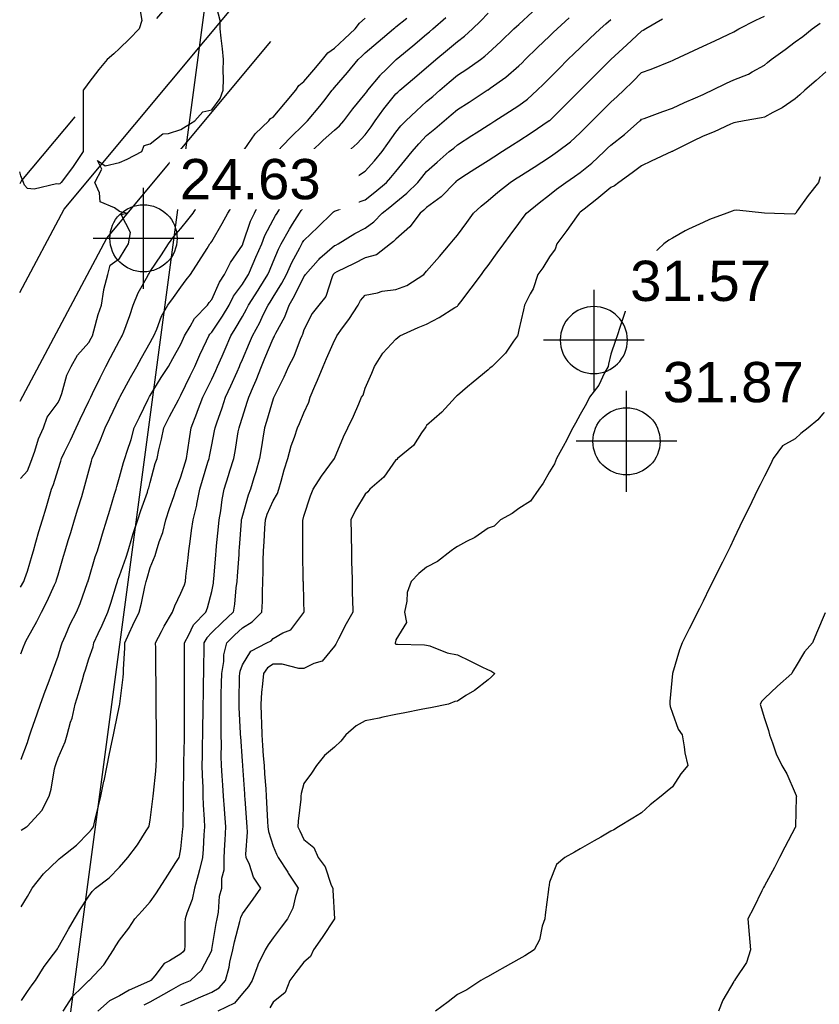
# Model space of a CAD drawing. Header units: feet. Extents: x 3864848 to 3865083, y 295718 to 295949.
# Tile 2 of 7: x 3864848 to 3864926, y 295803 to 295899. Entities that reach past the tile are written whole.
import ezdxf

# ---------------------------------------------------------------- set-up
doc = ezdxf.new("R2010")
doc.units = ezdxf.units.FT
doc.header["$LTSCALE"] = 100
doc.header["$MEASUREMENT"] = 0
doc.linetypes.add('HIDDEN', pattern=[0.375, 0.25, -0.125])
for name, color, linetype in [('C-TOPO-Primaire', 3, 'CONTINUOUS'), ('C-TOPO-Secondaire', 42, 'CONTINUOUS'), ('CL', 4, 'CONTINUOUS'), ('DASH', 3, 'HIDDEN'), ('RPROP', 1, 'CONTINUOUS')]:
    doc.layers.add(name, color=color, linetype=linetype)
doc.layers.add('G-ANNO-DIMS', color=1, linetype='CONTINUOUS', lineweight=30)
doc.styles.add('Arial', font='arial.ttf', dxfattribs={"height": 1200})

# ---------------------------------------------------------------- blocks, each defined once
blk = doc.blocks.new('Cotes d_élévation - Cote d_élévation - Cible remplie-175860-Plan Masse')
at = {"layer": 'G-ANNO-DIMS'}
for p, q in [((0, -3), (0, 3)), ((3, 0), (-3, 0))]:
    blk.add_line(p, q, dxfattribs=at)
blk.add_circle((0, 0), 2, dxfattribs=at)

msp = doc.modelspace()

# ---------------------------------------------------------------- linework, layer by layer
at = {"layer": 'C-TOPO-Primaire', "linetype": 'Continuous'}
for points, elevation in [([(3864859.867, 295900.035), (3864860.063, 295898.887), (3864859.8, 295898.059), (3864858.868, 295897.083), (3864857.891, 295896.15), (3864857.32, 295895.631), (3864856.691, 295895.059), (3864855.864, 295894.087), (3864854.891, 295892.809), (3864854.575, 295892.375), (3864854.346, 295892.059), (3864854.346, 295891.514), (3864854.346, 295889.605), (3864854.346, 295889.059), (3864854.346, 295888.514), (3864854.346, 295886.605), (3864854.346, 295886.059), (3864853.351, 295884.6), (3864853.091, 295884.26), (3864852.191, 295883.059), (3864852.045, 295882.906), (3864851.891, 295882.883), (3864851.741, 295882.909), (3864849.547, 295882.403), (3864848.891, 295882.459), (3864848.617, 295882.785), (3864848.516, 295883.059), (3864848.245, 295883.706), (3864848.14, 295884.074)], 80), ([(3864848.205, 295854.115), (3864848.891, 295854.867), (3864849.24, 295855.71), (3864849.36, 295856.059), (3864849.63, 295856.798), (3864849.966, 295857.984), (3864850.474, 295859.059), (3864850.834, 295860.117), (3864851.891, 295861.543), (3864852.051, 295861.899), (3864852.127, 295862.059), (3864852.263, 295862.432), (3864852.739, 295864.212), (3864853.159, 295865.059), (3864853.774, 295866.176), (3864854.891, 295867.405), (3864855.119, 295867.832), (3864855.239, 295868.059), (3864855.391, 295868.559), (3864855.806, 295870.145), (3864856.121, 295871.059), (3864856.371, 295872.54), (3864856.372, 295872.578), (3864856.734, 295874.059), (3864856.984, 295874.967), (3864857.891, 295875.607), (3864858.435, 295876.515), (3864858.77, 295877.059), (3864858.978, 295878.146), (3864858.045, 295879.906), (3864858.558, 295880.059), (3864858, 295880.169), (3864857.891, 295880.209), (3864857.391, 295880.559), (3864855.991, 295881.159), (3864855.929, 295882.021), (3864855.465, 295883.059), (3864856.177, 295884.345), (3864855.748, 295885.202), (3864856.491, 295884.66), (3864857.891, 295884.992), (3864858.641, 295885.309), (3864860.063, 295886.059), (3864860.298, 295886.652), (3864860.891, 295886.834), (3864862.134, 295887.816), (3864862.668, 295887.836), (3864863.891, 295888.231), (3864864.403, 295888.547), (3864865.231, 295889.059), (3864866.015, 295889.936), (3864866.891, 295890.158), (3864867.707, 295891.244), (3864868.016, 295892.059), (3864868.045, 295893.213), (3864868.005, 295893.945), (3864868.038, 295895.059), (3864867.95, 295896.118), (3864867.814, 295897.136), (3864867.73, 295898.059), (3864867.721, 295898.889), (3864867.224, 295900.726)], 80), ([(3864848.297, 295812.259), (3864848.891, 295813.246), (3864849.187, 295813.763), (3864849.357, 295814.059), (3864850.473, 295815.478), (3864851.891, 295816.836), (3864852.007, 295816.944), (3864852.157, 295817.059), (3864853.674, 295818.276), (3864854.891, 295819.514), (3864855.14, 295819.81), (3864855.335, 295820.059), (3864855.473, 295820.641), (3864855.844, 295822.106), (3864856.059, 295823.059), (3864856.366, 295824.534), (3864856.375, 295824.576), (3864856.681, 295826.059), (3864856.887, 295827.063), (3864857.154, 295828.322), (3864857.307, 295829.059), (3864857.406, 295829.545), (3864857.891, 295831.929), (3864857.908, 295832.042), (3864857.91, 295832.059), (3864857.911, 295832.079), (3864858.256, 295834.695), (3864858.276, 295835.059), (3864858.284, 295835.453), (3864858.393, 295837.557), (3864858.404, 295838.059), (3864858.84, 295839.008), (3864859.182, 295839.768), (3864859.797, 295841.059), (3864860.032, 295841.918), (3864860.356, 295843.524), (3864860.486, 295844.059), (3864860.587, 295844.364), (3864860.891, 295845.398), (3864861.371, 295846.579), (3864861.491, 295847.059), (3864861.766, 295847.934), (3864862.124, 295848.826), (3864862.423, 295850.059), (3864862.779, 295851.172), (3864863.2, 295852.368), (3864863.432, 295853.059), (3864863.541, 295853.41), (3864863.891, 295854.288), (3864864.307, 295855.644), (3864864.431, 295856.059), (3864864.536, 295856.704), (3864864.745, 295858.205), (3864864.891, 295859.059), (3864865.45, 295860.501), (3864865.515, 295860.683), (3864866.024, 295862.059), (3864866.307, 295862.644), (3864866.891, 295863.832), (3864867.289, 295864.662), (3864867.468, 295865.059), (3864867.9, 295866.069), (3864868.197, 295866.753), (3864868.748, 295868.059), (3864869.199, 295868.752), (3864869.891, 295869.961), (3864870.294, 295870.657), (3864870.493, 295871.059), (3864871.422, 295872.529), (3864871.522, 295872.69), (3864872.374, 295874.059), (3864872.53, 295874.421), (3864872.891, 295875.3), (3864873.413, 295876.538), (3864873.679, 295877.059), (3864874.481, 295878.469), (3864874.795, 295878.963), (3864875.473, 295880.059), (3864875.636, 295880.315), (3864875.891, 295880.578), (3864877.282, 295881.668), (3864878.175, 295882.344), (3864878.891, 295882.888), (3864879.016, 295882.934), (3864879.379, 295883.059), (3864881.217, 295883.734), (3864881.891, 295884.164), (3864882.793, 295885.158), (3864883.542, 295886.059), (3864884.108, 295886.843), (3864884.891, 295887.978), (3864885.371, 295888.579), (3864885.843, 295889.059), (3864886.887, 295890.064), (3864887.891, 295890.959), (3864888.486, 295891.465), (3864889.177, 295892.059), (3864890.101, 295892.85), (3864890.891, 295893.526), (3864891.814, 295894.136), (3864893.135, 295895.059), (3864893.571, 295895.38), (3864893.891, 295895.675), (3864895.124, 295896.827), (3864896.409, 295898.059), (3864896.661, 295898.289), (3864896.891, 295898.496), (3864898.239, 295899.712)], 90), ([(3864863.891, 295802.596), (3864864.836, 295803.005), (3864865.609, 295803.341), (3864866.891, 295803.892), (3864867.618, 295804.333), (3864868.254, 295805.059), (3864868.597, 295806.354), (3864868.678, 295806.846), (3864868.952, 295808.059), (3864869.111, 295808.839), (3864869.653, 295810.822), (3864869.708, 295811.059), (3864869.739, 295811.211), (3864869.891, 295811.56), (3864870.958, 295812.993), (3864871.696, 295814.059), (3864870.984, 295815.153), (3864870.576, 295816.375), (3864870.274, 295817.059), (3864870.224, 295817.392), (3864870.392, 295819.559), (3864870.342, 295820.059), (3864870.315, 295820.484), (3864870.148, 295822.803), (3864870.131, 295823.059), (3864870.115, 295823.284), (3864869.925, 295826.026), (3864869.922, 295826.059), (3864869.92, 295826.089), (3864869.891, 295826.488), (3864869.724, 295828.892), (3864869.72, 295829.059), (3864869.717, 295829.234), (3864869.572, 295831.741), (3864869.566, 295832.059), (3864869.573, 295832.378), (3864869.622, 295834.791), (3864869.628, 295835.059), (3864869.665, 295835.285), (3864869.891, 295835.909), (3864870.71, 295837.241), (3864872.266, 295838.059), (3864872.688, 295838.262), (3864872.891, 295838.47), (3864873.851, 295839.019), (3864874.621, 295839.329), (3864875.891, 295841.012), (3864875.907, 295841.044), (3864875.915, 295841.059), (3864875.914, 295841.083), (3864875.891, 295842.06), (3864875.845, 295844.013), (3864875.844, 295844.059), (3864875.843, 295844.107), (3864875.798, 295846.967), (3864875.797, 295847.059), (3864875.801, 295847.149), (3864875.78, 295849.949), (3864875.785, 295850.059), (3864875.82, 295850.13), (3864875.891, 295850.444), (3864876.533, 295852.418), (3864876.802, 295853.059), (3864877.605, 295854.345), (3864878.891, 295856.059), (3864879.756, 295858.195), (3864880.206, 295859.059), (3864880.736, 295860.214), (3864881.256, 295861.424), (3864881.536, 295862.059), (3864881.678, 295862.273), (3864881.891, 295862.93), (3864882.529, 295864.422), (3864882.808, 295865.059), (3864883.598, 295866.353), (3864884.891, 295867.738), (3864885.062, 295867.888), (3864885.258, 295868.059), (3864887.064, 295868.886), (3864887.891, 295869.211), (3864889.112, 295869.838), (3864890.651, 295870.82), (3864890.891, 295870.965), (3864890.942, 295871.008), (3864890.97, 295871.059), (3864891.224, 295871.393), (3864892.236, 295872.715), (3864893.244, 295874.059), (3864893.518, 295874.433), (3864893.891, 295874.942), (3864894.782, 295876.168), (3864895.43, 295877.059), (3864896.047, 295877.904), (3864896.891, 295879.048), (3864897.321, 295879.63), (3864897.635, 295880.059), (3864898.878, 295881.073), (3864899.891, 295881.855), (3864900.571, 295882.38), (3864901.486, 295883.059), (3864902.332, 295883.619), (3864902.891, 295884.011), (3864904.022, 295884.928), (3864905.241, 295886.059), (3864905.567, 295886.384), (3864905.891, 295886.705), (3864907.21, 295887.74), (3864908.716, 295889.059), (3864908.809, 295889.141), (3864908.891, 295889.221), (3864909.141, 295889.309), (3864910.968, 295889.983), (3864911.891, 295890.295), (3864913.079, 295890.871), (3864914.159, 295891.328), (3864914.891, 295891.654), (3864915.171, 295891.779), (3864915.773, 295892.059), (3864917.185, 295892.765), (3864917.891, 295893.066), (3864919.323, 295893.627), (3864919.678, 295893.847), (3864920.891, 295894.506), (3864921.189, 295894.762), (3864921.531, 295895.059), (3864922.907, 295896.043), (3864923.891, 295896.781), (3864924.622, 295897.329), (3864925.551, 295898.059), (3864926.329, 295898.622)], 100)]:
    msp.add_lwpolyline(points, dxfattribs=dict(at, elevation=elevation))
at = {"layer": 'C-TOPO-Secondaire', "linetype": 'Continuous'}
for points, elevation in [([(3864848.228, 295843.502), (3864848.535, 295844.059), (3864848.628, 295844.323), (3864848.891, 295845.06), (3864849.346, 295846.604), (3864849.479, 295847.059), (3864849.72, 295847.889), (3864850.018, 295848.932), (3864850.352, 295850.059), (3864850.708, 295851.243), (3864850.985, 295852.154), (3864851.259, 295853.059), (3864851.434, 295853.517), (3864851.891, 295854.995), (3864852.147, 295855.804), (3864852.219, 295856.059), (3864852.52, 295856.688), (3864853.093, 295857.858), (3864853.64, 295859.059), (3864854.034, 295859.917), (3864854.891, 295861.673), (3864855.016, 295861.934), (3864855.076, 295862.059), (3864855.256, 295862.424), (3864855.998, 295863.953), (3864856.559, 295865.059), (3864857.022, 295865.929), (3864857.891, 295867.587), (3864858.06, 295867.891), (3864858.154, 295868.059), (3864858.296, 295868.464), (3864858.891, 295870.059), (3864859.218, 295871.059), (3864859.695, 295872.255), (3864860.54, 295873.709), (3864860.722, 295874.059), (3864860.786, 295874.165), (3864860.891, 295874.335), (3864861.974, 295875.976), (3864862.659, 295877.059), (3864863.189, 295877.761), (3864863.891, 295878.559), (3864864.566, 295879.384), (3864865.076, 295880.059), (3864865.782, 295881.168), (3864866.891, 295882.252), (3864867.21, 295882.741), (3864867.413, 295883.059), (3864868.126, 295884.295), (3864868.284, 295884.666), (3864869.462, 295885.631), (3864869.891, 295886.006), (3864869.914, 295886.037), (3864869.941, 295886.059), (3864870.077, 295886.245), (3864871.139, 295887.812), (3864872.473, 295889.059), (3864872.638, 295889.313), (3864872.891, 295889.426), (3864874.101, 295890.85), (3864875.123, 295892.059), (3864875.411, 295892.539), (3864875.891, 295892.911), (3864876.885, 295894.066), (3864877.729, 295895.059), (3864878.244, 295895.707), (3864878.891, 295896.17), (3864879.863, 295897.088), (3864880.915, 295898.059), (3864881.316, 295898.634), (3864881.891, 295899.117)], 82), ([(3864848.243, 295836.968), (3864848.497, 295837.665), (3864848.658, 295838.059), (3864848.739, 295838.211), (3864848.891, 295838.492), (3864849.824, 295840.127), (3864850.282, 295841.059), (3864850.824, 295842.126), (3864851.538, 295843.707), (3864851.705, 295844.059), (3864851.747, 295844.204), (3864851.891, 295844.702), (3864852.423, 295846.527), (3864852.582, 295847.059), (3864852.884, 295848.052), (3864853.12, 295848.831), (3864853.493, 295850.059), (3864853.819, 295851.132), (3864854.192, 295852.36), (3864854.404, 295853.059), (3864854.516, 295853.434), (3864854.891, 295854.848), (3864855.152, 295855.799), (3864855.224, 295856.059), (3864855.469, 295856.637), (3864856.046, 295857.905), (3864856.483, 295859.059), (3864856.939, 295860.011), (3864857.891, 295862), (3864857.91, 295862.04), (3864857.92, 295862.059), (3864857.955, 295862.123), (3864858.951, 295864), (3864859.577, 295865.059), (3864860.047, 295865.904), (3864860.891, 295867.421), (3864861.12, 295867.831), (3864861.249, 295868.059), (3864861.527, 295868.695), (3864861.984, 295869.966), (3864862.617, 295871.059), (3864863.156, 295871.795), (3864863.891, 295872.798), (3864864.41, 295873.54), (3864864.816, 295874.059), (3864865.623, 295875.327), (3864866.438, 295876.607), (3864866.727, 295877.059), (3864866.8, 295877.15), (3864866.891, 295877.272), (3864867.924, 295879.027), (3864868.482, 295880.059), (3864869.037, 295880.914), (3864869.891, 295882.256), (3864870.147, 295882.804), (3864870.266, 295883.059), (3864871.426, 295884.524), (3864872.891, 295885.785), (3864873.054, 295885.896), (3864873.293, 295886.059), (3864874.547, 295887.403), (3864875.891, 295888.717), (3864876.065, 295888.886), (3864876.259, 295889.059), (3864877.447, 295890.504), (3864877.837, 295891.005), (3864878.663, 295892.059), (3864878.768, 295892.182), (3864878.891, 295892.327), (3864880.148, 295893.803), (3864881.197, 295895.059), (3864881.554, 295895.397), (3864881.891, 295895.708), (3864883.159, 295896.791), (3864884.662, 295898.059), (3864884.782, 295898.168), (3864884.891, 295898.246), (3864885.95, 295899.118)], 84), ([(3864848.265, 295826.648), (3864848.278, 295826.673), (3864848.891, 295828.296), (3864849.077, 295828.874), (3864849.141, 295829.059), (3864849.275, 295829.443), (3864849.839, 295831.111), (3864850.179, 295832.059), (3864850.629, 295833.322), (3864850.921, 295834.09), (3864851.28, 295835.059), (3864851.447, 295835.504), (3864851.891, 295836.744), (3864852.189, 295837.762), (3864852.28, 295838.059), (3864852.605, 295838.774), (3864853.077, 295839.873), (3864853.674, 295841.059), (3864854.039, 295841.911), (3864854.764, 295843.932), (3864854.813, 295844.059), (3864854.831, 295844.12), (3864854.891, 295844.318), (3864855.509, 295846.442), (3864855.728, 295847.059), (3864856.096, 295848.264), (3864856.234, 295848.717), (3864856.644, 295850.059), (3864856.935, 295851.015), (3864857.414, 295852.582), (3864857.559, 295853.059), (3864857.631, 295853.319), (3864857.891, 295854.248), (3864858.286, 295855.664), (3864858.399, 295856.059), (3864858.624, 295856.792), (3864859.017, 295857.933), (3864859.327, 295859.059), (3864859.837, 295860.114), (3864860.695, 295861.863), (3864860.791, 295862.059), (3864860.826, 295862.124), (3864860.891, 295862.232), (3864861.971, 295863.98), (3864862.669, 295865.059), (3864863.108, 295865.843), (3864863.891, 295867.234), (3864864.135, 295867.816), (3864864.247, 295868.059), (3864864.805, 295868.973), (3864865.207, 295869.743), (3864866.479, 295871.059), (3864866.65, 295871.3), (3864866.891, 295871.605), (3864867.641, 295873.309), (3864868.155, 295874.059), (3864868.734, 295875.217), (3864869.891, 295876.933), (3864869.93, 295877.021), (3864869.946, 295877.059), (3864869.981, 295877.15), (3864870.692, 295879.259), (3864871.071, 295880.059), (3864871.65, 295881.3), (3864872.105, 295882.273), (3864872.472, 295883.059), (3864872.657, 295883.293), (3864872.891, 295883.495), (3864874.273, 295884.441), (3864874.413, 295884.537), (3864875.891, 295885.546), (3864876.2, 295885.75), (3864876.649, 295886.059), (3864877.784, 295887.166), (3864878.891, 295888.159), (3864879.367, 295888.584), (3864879.805, 295889.059), (3864880.693, 295890.258), (3864881.891, 295891.713), (3864882.035, 295891.915), (3864882.15, 295892.059), (3864883.348, 295893.517), (3864883.386, 295893.564), (3864883.891, 295894.059), (3864884.891, 295895.043), (3864884.9, 295895.051), (3864884.91, 295895.059), (3864886.536, 295896.414), (3864887.891, 295897.557), (3864888.165, 295897.786), (3864888.491, 295898.059), (3864889.777, 295899.173)], 86), ([(3864848.28, 295819.739), (3864848.8, 295820.059), (3864848.857, 295820.094), (3864848.891, 295820.117), (3864850.302, 295821.649), (3864851.007, 295823.059), (3864851.205, 295823.746), (3864851.55, 295825.719), (3864851.632, 295826.059), (3864851.697, 295826.253), (3864851.891, 295826.797), (3864852.592, 295828.359), (3864852.781, 295829.059), (3864853.112, 295830.281), (3864853.257, 295830.694), (3864853.554, 295832.059), (3864853.867, 295833.083), (3864854.261, 295834.429), (3864854.449, 295835.059), (3864854.551, 295835.399), (3864854.891, 295836.486), (3864855.302, 295837.648), (3864855.376, 295838.059), (3864855.801, 295838.969), (3864856.183, 295839.767), (3864856.761, 295841.059), (3864857.031, 295841.92), (3864857.599, 295843.768), (3864857.69, 295844.059), (3864857.739, 295844.211), (3864857.891, 295844.605), (3864858.525, 295846.425), (3864858.724, 295847.059), (3864859.099, 295848.267), (3864859.223, 295848.727), (3864859.688, 295850.059), (3864859.976, 295850.975), (3864860.609, 295852.777), (3864860.703, 295853.059), (3864860.744, 295853.206), (3864860.891, 295853.714), (3864861.382, 295855.569), (3864861.556, 295856.059), (3864861.74, 295856.908), (3864861.989, 295857.962), (3864862.215, 295859.059), (3864862.782, 295860.168), (3864863.642, 295861.811), (3864863.772, 295862.059), (3864863.818, 295862.133), (3864863.891, 295862.246), (3864864.804, 295864.146), (3864865.251, 295865.059), (3864865.747, 295866.203), (3864866.387, 295867.556), (3864866.618, 295868.059), (3864866.722, 295868.229), (3864866.891, 295868.403), (3864867.956, 295869.995), (3864868.586, 295871.059), (3864869.028, 295871.923), (3864869.891, 295873.104), (3864870.262, 295873.688), (3864870.493, 295874.059), (3864870.949, 295875.117), (3864871.219, 295875.732), (3864871.775, 295877.059), (3864872.09, 295877.86), (3864872.891, 295879.391), (3864873.129, 295879.822), (3864873.276, 295880.059), (3864873.946, 295881.115), (3864874.266, 295881.685), (3864875.591, 295883.059), (3864875.769, 295883.182), (3864875.891, 295883.265), (3864876.494, 295883.663), (3864877.579, 295884.372), (3864878.891, 295885.268), (3864879.434, 295885.516), (3864880.213, 295886.059), (3864881.105, 295886.845), (3864881.891, 295887.705), (3864882.462, 295888.489), (3864882.859, 295889.059), (3864883.712, 295890.239), (3864884.891, 295891.7), (3864885.074, 295891.876), (3864885.281, 295892.059), (3864886.689, 295893.261), (3864887.891, 295894.293), (3864888.304, 295894.646), (3864888.787, 295895.059), (3864889.934, 295896.017), (3864890.891, 295896.82), (3864891.596, 295897.355), (3864892.353, 295898.059), (3864893.139, 295898.812), (3864893.891, 295899.588)], 88), ([(3864848.317, 295803.076), (3864848.891, 295803.975), (3864849.343, 295804.607), (3864849.674, 295805.059), (3864850.545, 295806.405), (3864851.455, 295807.623), (3864851.773, 295808.059), (3864851.816, 295808.134), (3864851.891, 295808.266), (3864852.9, 295810.05), (3864853.479, 295811.059), (3864854.013, 295811.938), (3864854.891, 295813.275), (3864855.22, 295813.73), (3864855.553, 295814.059), (3864856.868, 295815.082), (3864857.891, 295816.128), (3864858.323, 295816.628), (3864858.701, 295817.059), (3864859.636, 295818.315), (3864860.501, 295819.67), (3864860.758, 295820.059), (3864860.781, 295820.17), (3864860.891, 295820.712), (3864861.153, 295822.798), (3864861.172, 295823.059), (3864861.196, 295823.365), (3864861.443, 295825.508), (3864861.482, 295826.059), (3864861.494, 295826.662), (3864861.503, 295828.448), (3864861.515, 295829.059), (3864861.51, 295829.679), (3864861.483, 295831.467), (3864861.479, 295832.059), (3864861.473, 295832.642), (3864861.454, 295834.496), (3864861.449, 295835.059), (3864861.442, 295835.61), (3864861.423, 295837.528), (3864861.416, 295838.059), (3864862.002, 295839.171), (3864862.262, 295839.689), (3864863.07, 295841.059), (3864863.277, 295841.673), (3864863.891, 295842.897), (3864864.223, 295843.727), (3864864.326, 295844.059), (3864864.381, 295844.549), (3864864.591, 295846.359), (3864864.669, 295847.059), (3864864.787, 295847.955), (3864864.933, 295849.017), (3864865.069, 295850.059), (3864865.435, 295851.516), (3864865.447, 295851.616), (3864865.742, 295853.059), (3864866.009, 295853.941), (3864866.529, 295855.697), (3864866.637, 295856.059), (3864866.673, 295856.278), (3864866.891, 295857.412), (3864867.17, 295858.78), (3864867.219, 295859.059), (3864867.388, 295859.557), (3864867.916, 295861.034), (3864868.247, 295862.059), (3864868.771, 295863.179), (3864869.367, 295864.535), (3864869.603, 295865.059), (3864869.689, 295865.261), (3864869.891, 295865.746), (3864870.576, 295867.374), (3864870.863, 295868.059), (3864871.585, 295869.365), (3864871.926, 295870.094), (3864872.404, 295871.059), (3864872.593, 295871.358), (3864872.891, 295871.84), (3864873.752, 295873.199), (3864874.193, 295874.059), (3864874.723, 295875.227), (3864875.499, 295876.668), (3864875.699, 295877.059), (3864875.769, 295877.182), (3864875.891, 295877.374), (3864877.27, 295878.681), (3864878.652, 295880.059), (3864878.786, 295880.165), (3864878.891, 295880.245), (3864879.185, 295880.353), (3864880.932, 295881.019), (3864881.891, 295881.362), (3864882.842, 295882.108), (3864883.969, 295883.059), (3864884.407, 295883.544), (3864884.891, 295884.132), (3864885.762, 295885.188), (3864886.473, 295886.059), (3864887.11, 295886.84), (3864887.891, 295887.634), (3864888.676, 295888.274), (3864889.588, 295889.059), (3864890.293, 295889.658), (3864890.891, 295890.172), (3864892.048, 295890.903), (3864893.813, 295892.059), (3864893.86, 295892.09), (3864893.891, 295892.112), (3864894.083, 295892.251), (3864895.62, 295893.331), (3864896.891, 295894.434), (3864897.204, 295894.746), (3864897.516, 295895.059), (3864898.72, 295896.231), (3864899.891, 295897.355), (3864900.251, 295897.7), (3864900.625, 295898.059), (3864901.813, 295899.138)], 92), ([(3864852.391, 295802.059), (3864853.343, 295803.511), (3864853.378, 295803.572), (3864854.141, 295804.309), (3864854.891, 295805.04), (3864854.902, 295805.049), (3864854.929, 295805.059), (3864855.437, 295805.605), (3864856.363, 295806.587), (3864857.317, 295808.059), (3864857.524, 295808.426), (3864857.891, 295808.989), (3864858.796, 295810.155), (3864859.376, 295811.059), (3864860.097, 295811.853), (3864860.891, 295812.745), (3864861.431, 295813.519), (3864861.791, 295814.059), (3864862.624, 295815.326), (3864863.406, 295816.575), (3864863.713, 295817.059), (3864863.76, 295817.191), (3864863.891, 295817.917), (3864864.086, 295819.865), (3864864.099, 295820.059), (3864864.094, 295820.263), (3864864.145, 295822.806), (3864864.139, 295823.059), (3864864.134, 295823.302), (3864864.186, 295825.764), (3864864.181, 295826.059), (3864864.187, 295826.355), (3864864.235, 295828.716), (3864864.242, 295829.059), (3864864.246, 295829.414), (3864864.246, 295831.705), (3864864.249, 295832.059), (3864864.252, 295832.42), (3864864.238, 295834.712), (3864864.241, 295835.059), (3864864.243, 295835.411), (3864864.221, 295837.729), (3864864.223, 295838.059), (3864864.669, 295838.837), (3864865.125, 295839.825), (3864866.327, 295841.059), (3864866.474, 295841.476), (3864866.891, 295843.079), (3864867.06, 295843.891), (3864867.083, 295844.059), (3864867.099, 295844.268), (3864867.303, 295846.647), (3864867.335, 295847.059), (3864867.378, 295847.546), (3864867.56, 295849.391), (3864867.617, 295850.059), (3864867.771, 295850.939), (3864867.9, 295852.051), (3864868.104, 295853.059), (3864868.542, 295854.409), (3864868.68, 295854.849), (3864869.067, 295856.059), (3864869.196, 295856.755), (3864869.493, 295858.661), (3864869.563, 295859.059), (3864869.646, 295859.304), (3864869.891, 295860.109), (3864870.374, 295861.577), (3864870.52, 295862.059), (3864870.982, 295863.15), (3864871.239, 295863.711), (3864871.745, 295865.059), (3864872.083, 295865.867), (3864872.891, 295867.803), (3864872.984, 295867.966), (3864873.024, 295868.059), (3864873.15, 295868.318), (3864874.026, 295869.925), (3864874.459, 295871.059), (3864874.997, 295871.953), (3864875.891, 295873.835), (3864875.994, 295873.957), (3864876.041, 295874.059), (3864877.295, 295875.464), (3864877.385, 295875.566), (3864877.467, 295875.636), (3864878.891, 295876.871), (3864879.017, 295876.934), (3864879.259, 295877.059), (3864880.888, 295878.063), (3864881.891, 295878.575), (3864882.737, 295879.213), (3864883.552, 295880.059), (3864884.305, 295880.645), (3864884.891, 295881.137), (3864885.959, 295881.991), (3864887.017, 295883.059), (3864887.412, 295883.539), (3864887.891, 295884.127), (3864888.904, 295885.047), (3864890.094, 295886.059), (3864890.534, 295886.416), (3864890.891, 295886.722), (3864892.317, 295887.634), (3864892.73, 295887.898), (3864893.891, 295888.641), (3864894.146, 295888.805), (3864894.546, 295889.059), (3864895.978, 295889.973), (3864896.891, 295890.559), (3864897.748, 295891.202), (3864898.695, 295892.059), (3864899.294, 295892.656), (3864899.891, 295893.255), (3864900.792, 295894.159), (3864901.695, 295895.059), (3864902.305, 295895.645), (3864902.891, 295896.207), (3864903.838, 295897.113), (3864904.835, 295898.059), (3864905.395, 295898.555), (3864905.891, 295898.98)], 94), ([(3864910.933, 295899.017), (3864909.287, 295898.059), (3864909.049, 295897.901), (3864908.891, 295897.829), (3864907.436, 295896.514), (3864905.891, 295895.059), (3864904.386, 295893.565), (3864902.891, 295892.08), (3864902.881, 295892.07), (3864902.87, 295892.059), (3864901.383, 295890.567), (3864899.891, 295889.08), (3864899.88, 295889.07), (3864899.865, 295889.059), (3864898.089, 295887.862), (3864896.891, 295887.083), (3864896.267, 295886.684), (3864895.296, 295886.059), (3864894.441, 295885.509), (3864893.891, 295885.158), (3864892.608, 295884.342), (3864891.415, 295883.583), (3864890.891, 295883.25), (3864890.788, 295883.162), (3864890.675, 295883.059), (3864889.295, 295881.656), (3864887.891, 295880.611), (3864887.617, 295880.334), (3864887.264, 295880.059), (3864886.24, 295878.71), (3864884.891, 295877.521), (3864884.665, 295877.285), (3864884.35, 295877.059), (3864882.982, 295875.969), (3864881.891, 295875.677), (3864880.821, 295875.13), (3864879.132, 295874.301), (3864878.891, 295874.181), (3864878.826, 295874.124), (3864878.768, 295874.059), (3864878.662, 295873.831), (3864878.038, 295871.913), (3864877.368, 295871.059), (3864876.722, 295870.228), (3864875.891, 295868.629), (3864875.756, 295868.194), (3864875.691, 295868.059), (3864875.538, 295867.707), (3864874.907, 295866.044), (3864874.391, 295865.059), (3864873.938, 295864.013), (3864873.027, 295862.195), (3864872.962, 295862.059), (3864872.941, 295862.009), (3864872.891, 295861.888), (3864872.258, 295859.692), (3864872.059, 295859.059), (3864871.894, 295858.062), (3864871.749, 295857.201), (3864871.56, 295856.059), (3864871.199, 295854.751), (3864871.009, 295854.177), (3864870.672, 295853.059), (3864870.454, 295852.496), (3864869.891, 295850.507), (3864869.799, 295850.152), (3864869.783, 295850.059), (3864869.773, 295849.941), (3864869.584, 295847.366), (3864869.558, 295847.059), (3864869.53, 295846.698), (3864869.379, 295844.572), (3864869.338, 295844.059), (3864869.251, 295843.419), (3864869.118, 295841.833), (3864868.997, 295841.059), (3864867.912, 295840.039), (3864866.891, 295839.047), (3864866.402, 295838.548), (3864866.122, 295838.059), (3864866.117, 295837.286), (3864866.086, 295835.864), (3864866.081, 295835.059), (3864866.075, 295834.243), (3864866.047, 295832.904), (3864866.04, 295832.059), (3864866.031, 295831.2), (3864866.005, 295829.945), (3864865.996, 295829.059), (3864865.978, 295828.146), (3864865.954, 295826.996), (3864865.935, 295826.059), (3864865.953, 295825.121), (3864866.026, 295823.925), (3864866.043, 295823.059), (3864866.063, 295822.232), (3864866.164, 295820.787), (3864866.183, 295820.059), (3864866.13, 295819.298), (3864866.069, 295817.881), (3864866.009, 295817.059), (3864865.691, 295815.859), (3864865.577, 295815.373), (3864865.199, 295814.059), (3864864.987, 295812.964), (3864864.466, 295811.634), (3864864.31, 295811.059), (3864864.265, 295810.685), (3864864.276, 295808.445), (3864864.239, 295808.059), (3864864.107, 295807.844), (3864863.891, 295807.642), (3864862.785, 295806.953), (3864862.257, 295806.694), (3864861.344, 295805.512), (3864860.964, 295805.059), (3864860.917, 295805.033), (3864860.891, 295805.018), (3864860.811, 295804.979), (3864858.838, 295804.113), (3864857.891, 295803.559), (3864856.903, 295803.047), (3864855.768, 295802.059)], 96), ([(3864860.288, 295802.663), (3864860.891, 295802.956), (3864862.233, 295803.717), (3864862.962, 295804.131), (3864863.891, 295804.657), (3864864.172, 295804.779), (3864864.827, 295805.059), (3864865.908, 295806.042), (3864866.891, 295807.991), (3864866.908, 295808.043), (3864866.911, 295808.059), (3864866.917, 295808.085), (3864867.32, 295810.631), (3864867.418, 295811.059), (3864867.556, 295811.725), (3864867.649, 295813.301), (3864867.88, 295814.059), (3864867.897, 295815.065), (3864868.099, 295815.851), (3864868.111, 295817.059), (3864868.179, 295818.348), (3864868.196, 295818.755), (3864868.266, 295820.059), (3864868.173, 295821.341), (3864868.138, 295821.812), (3864868.047, 295823.059), (3864867.972, 295824.141), (3864867.91, 295825.041), (3864867.839, 295826.059), (3864867.816, 295826.985), (3864867.842, 295828.108), (3864867.821, 295829.059), (3864867.804, 295829.973), (3864867.829, 295831.122), (3864867.812, 295832.059), (3864867.831, 295833), (3864867.854, 295834.097), (3864867.873, 295835.059), (3864868.068, 295836.236), (3864868.083, 295836.868), (3864868.36, 295838.059), (3864869.136, 295838.814), (3864869.891, 295839.524), (3864870.856, 295840.094), (3864871.803, 295841.059), (3864871.854, 295842.097), (3864871.849, 295843.018), (3864871.895, 295844.059), (3864871.934, 295845.017), (3864871.929, 295846.097), (3864871.964, 295847.059), (3864872.021, 295847.93), (3864872.084, 295849.253), (3864872.135, 295850.059), (3864872.324, 295850.627), (3864872.891, 295851.942), (3864873.306, 295852.644), (3864873.45, 295853.059), (3864873.677, 295853.846), (3864873.988, 295854.962), (3864874.315, 295856.059), (3864874.658, 295857.293), (3864874.988, 295858.157), (3864875.284, 295859.059), (3864875.462, 295859.489), (3864875.891, 295860.538), (3864876.368, 295861.582), (3864876.516, 295862.059), (3864876.974, 295863.142), (3864877.223, 295863.728), (3864877.779, 295865.059), (3864878.123, 295865.828), (3864878.891, 295867.614), (3864879.048, 295867.902), (3864879.101, 295868.059), (3864879.668, 295868.836), (3864880.284, 295869.666), (3864881.201, 295871.059), (3864881.436, 295871.514), (3864881.891, 295872.035), (3864883.091, 295872.259), (3864883.538, 295872.412), (3864884.891, 295872.584), (3864885.961, 295872.989), (3864887.616, 295874.059), (3864887.746, 295874.204), (3864887.891, 295874.366), (3864889.142, 295875.809), (3864890.192, 295877.059), (3864890.513, 295877.437), (3864890.891, 295877.897), (3864891.81, 295879.141), (3864892.481, 295880.059), (3864893.224, 295880.726), (3864893.891, 295881.291), (3864894.851, 295882.1), (3864896.046, 295883.059), (3864896.562, 295883.389), (3864896.891, 295883.6), (3864898.391, 295884.559), (3864899.891, 295885.519), (3864900.215, 295885.735), (3864900.673, 295886.059), (3864901.931, 295887.019), (3864902.891, 295887.893), (3864903.476, 295888.474), (3864904.066, 295889.059), (3864904.978, 295889.972), (3864905.891, 295890.885), (3864906.514, 295891.436), (3864907.154, 295892.059), (3864908.04, 295892.91), (3864908.891, 295893.796), (3864909.822, 295894.129), (3864911.734, 295894.903), (3864911.891, 295894.963), (3864911.957, 295894.993), (3864912.109, 295895.059), (3864914.002, 295895.949), (3864914.891, 295896.367), (3864916.046, 295896.905), (3864917.354, 295897.523), (3864917.891, 295897.775), (3864918.068, 295897.883), (3864918.399, 295898.059), (3864920.029, 295898.921), (3864920.891, 295899.296)], 98), ([(3864926.891, 295893.854), (3864925.933, 295893.018), (3864924.835, 295892.059), (3864924.332, 295891.619), (3864923.891, 295891.236), (3864922.622, 295890.328), (3864921.705, 295889.873), (3864920.891, 295889.423), (3864920.595, 295889.356), (3864918.891, 295889.059), (3864918.055, 295888.895), (3864917.891, 295888.875), (3864917.565, 295888.733), (3864915.963, 295887.988), (3864914.891, 295887.57), (3864913.882, 295887.069), (3864911.932, 295886.101), (3864911.891, 295886.08), (3864911.876, 295886.074), (3864911.844, 295886.059), (3864909.831, 295885.119), (3864908.891, 295884.67), (3864907.971, 295883.98), (3864906.656, 295883.059), (3864906.236, 295882.715), (3864905.891, 295882.546), (3864904.526, 295881.424), (3864903.266, 295880.435), (3864902.891, 295880.138), (3864902.846, 295880.105), (3864902.788, 295880.059), (3864902.533, 295879.701), (3864901.589, 295878.362), (3864900.621, 295877.059), (3864900.431, 295876.52), (3864899.891, 295875.774), (3864899.248, 295874.702), (3864898.742, 295874.059), (3864898.289, 295872.662), (3864897.999, 295872.167), (3864897.462, 295871.059), (3864897.353, 295870.598), (3864896.891, 295868.659), (3864896.785, 295868.165), (3864896.748, 295868.059), (3864896.377, 295867.545), (3864895.58, 295866.371), (3864894.282, 295865.059), (3864894.069, 295864.881), (3864893.891, 295864.732), (3864892.436, 295863.515), (3864891.891, 295863.059), (3864890.891, 295862.223), (3864890.804, 295862.146), (3864890.704, 295862.059), (3864889.366, 295860.584), (3864887.891, 295859.304), (3864887.799, 295859.151), (3864887.758, 295859.059), (3864887.401, 295858.57), (3864886.596, 295857.354), (3864885.055, 295856.059), (3864884.974, 295855.976), (3864884.891, 295855.923), (3864883.702, 295854.248), (3864882.337, 295853.059), (3864882.145, 295852.806), (3864881.891, 295852.595), (3864880.944, 295851.007), (3864880.474, 295850.059), (3864880.501, 295848.67), (3864880.506, 295848.444), (3864880.534, 295847.059), (3864880.565, 295845.734), (3864880.574, 295845.377), (3864880.605, 295844.059), (3864880.63, 295842.799), (3864880.638, 295842.313), (3864880.663, 295841.059), (3864880.042, 295839.909), (3864879.281, 295838.45), (3864879.076, 295838.059), (3864879.021, 295837.929), (3864878.891, 295837.717), (3864877.675, 295836.275), (3864876.854, 295836.022), (3864875.891, 295835.535), (3864875.399, 295835.552), (3864873.787, 295835.956), (3864872.891, 295835.975), (3864872.342, 295835.609), (3864871.939, 295835.059), (3864871.865, 295834.034), (3864871.77, 295833.181), (3864871.695, 295832.059), (3864871.74, 295830.909), (3864871.745, 295830.205), (3864871.787, 295829.059), (3864871.862, 295828.03), (3864871.936, 295827.015), (3864872.006, 295826.059), (3864872.064, 295825.233), (3864872.171, 295823.78), (3864872.222, 295823.059), (3864872.262, 295822.43), (3864872.356, 295820.594), (3864872.389, 295820.059), (3864872.435, 295819.604), (3864872.891, 295818.175), (3864873.225, 295817.393), (3864873.38, 295817.059), (3864874.329, 295815.621), (3864874.378, 295815.547), (3864875.355, 295814.059), (3864875.074, 295813.242), (3864874.819, 295812.131), (3864874.296, 295811.059), (3864873.692, 295810.259), (3864872.891, 295809.216), (3864872.411, 295808.54), (3864872.126, 295808.059), (3864871.401, 295806.57), (3864871.394, 295806.557), (3864870.855, 295805.059), (3864870.489, 295804.461), (3864869.891, 295803.765), (3864869.121, 295802.829), (3864867.497, 295802.059)], 102), ([(3864926.337, 295883.613), (3864926.156, 295883.059), (3864925.167, 295881.784), (3864924.091, 295880.26), (3864923.948, 295880.059), (3864923.925, 295880.025), (3864923.891, 295879.981), (3864923.789, 295879.958), (3864920.891, 295880.059), (3864918.177, 295880.345), (3864917.891, 295880.296), (3864917.716, 295880.234), (3864917.199, 295880.059), (3864915.51, 295879.441), (3864914.891, 295879.15), (3864913.454, 295878.497), (3864913.141, 295878.31), (3864911.891, 295877.615), (3864911.534, 295877.417), (3864911.058, 295877.059), (3864909.96, 295875.991), (3864908.891, 295874.893), (3864908.639, 295874.312), (3864908.542, 295874.059), (3864908.355, 295873.524), (3864907.841, 295872.11), (3864907.491, 295871.059), (3864907.091, 295869.86), (3864906.791, 295868.959), (3864906.491, 295868.059), (3864906.341, 295867.61), (3864905.891, 295866.259), (3864905.66, 295865.29), (3864905.605, 295865.059), (3864905.27, 295864.439), (3864904.722, 295863.228), (3864903.798, 295862.059), (3864903.505, 295861.445), (3864902.891, 295860.364), (3864902.443, 295859.507), (3864902.177, 295859.059), (3864901.428, 295857.596), (3864901.403, 295857.547), (3864900.583, 295856.059), (3864900.391, 295855.56), (3864899.891, 295854.774), (3864899.281, 295853.67), (3864898.832, 295853.059), (3864898.049, 295851.902), (3864896.891, 295851.174), (3864896.246, 295850.704), (3864895.118, 295850.059), (3864894.491, 295849.46), (3864893.891, 295849.265), (3864892.598, 295848.353), (3864891.791, 295847.959), (3864890.891, 295847.469), (3864890.644, 295847.306), (3864890.27, 295847.059), (3864888.944, 295846.006), (3864887.891, 295845.455), (3864887.117, 295844.834), (3864886.391, 295844.059), (3864885.992, 295842.959), (3864885.96, 295842.129), (3864885.722, 295841.059), (3864885.91, 295840.041), (3864884.891, 295838.359), (3864884.843, 295838.107), (3864884.816, 295838.059), (3864884.817, 295837.985), (3864884.891, 295837.91), (3864885.045, 295837.906), (3864887.672, 295837.84), (3864887.891, 295837.835), (3864888.196, 295837.754), (3864889.898, 295837.067), (3864890.891, 295836.89), (3864892.111, 295836.28), (3864893.203, 295835.748), (3864893.891, 295835.409), (3864894.155, 295835.324), (3864894.547, 295835.059), (3864894.222, 295834.729), (3864893.891, 295834.423), (3864892.558, 295833.393), (3864891.719, 295832.887), (3864890.891, 295832.36), (3864890.638, 295832.312), (3864890.034, 295832.059), (3864888.255, 295831.696), (3864887.891, 295831.637), (3864887.36, 295831.529), (3864885.743, 295831.207), (3864884.891, 295831.031), (3864883.605, 295830.774), (3864883.248, 295830.702), (3864881.891, 295830.431), (3864881.002, 295829.948), (3864880.009, 295829.059), (3864879.514, 295828.437), (3864878.891, 295827.847), (3864877.914, 295827.036), (3864877.141, 295826.059), (3864876.646, 295825.305), (3864875.891, 295824.295), (3864875.623, 295823.328), (3864875.611, 295823.059), (3864875.604, 295822.773), (3864875.324, 295820.626), (3864875.313, 295820.059), (3864875.49, 295819.659), (3864875.891, 295818.818), (3864876.866, 295818.034), (3864877.308, 295817.059), (3864877.991, 295816.159), (3864878.579, 295814.372), (3864878.723, 295814.059), (3864878.71, 295813.878), (3864878.891, 295811.059), (3864877.691, 295809.259), (3864876.827, 295808.059), (3864876.56, 295807.391), (3864875.891, 295806.828), (3864875.122, 295805.828), (3864874.525, 295805.059), (3864874.07, 295803.881), (3864872.891, 295802.921), (3864872.584, 295802.366)], 104), ([(3864926.891, 295860.79), (3864926.095, 295859.856), (3864925.16, 295859.059), (3864924.441, 295858.509), (3864923.891, 295857.995), (3864922.654, 295857.297), (3864921.748, 295856.059), (3864921.469, 295855.481), (3864920.891, 295854.345), (3864920.457, 295853.493), (3864920.248, 295853.059), (3864919.65, 295851.818), (3864919.484, 295851.467), (3864918.78, 295850.059), (3864918.484, 295849.467), (3864917.891, 295848.213), (3864917.521, 295847.43), (3864917.335, 295847.059), (3864916.78, 295845.948), (3864916.518, 295845.433), (3864915.855, 295844.059), (3864915.534, 295843.417), (3864914.891, 295842.131), (3864914.53, 295841.421), (3864914.355, 295841.059), (3864913.82, 295839.988), (3864913.534, 295839.417), (3864912.855, 295838.059), (3864912.575, 295837.376), (3864911.891, 295835.059), (3864911.648, 295832.303), (3864911.634, 295832.059), (3864911.666, 295831.835), (3864911.891, 295831.16), (3864912.459, 295829.627), (3864912.846, 295829.059), (3864913.058, 295827.893), (3864913.118, 295827.287), (3864913.391, 295826.059), (3864912.709, 295825.241), (3864911.891, 295823.983), (3864911.391, 295823.56), (3864910.8, 295823.059), (3864909.731, 295822.22), (3864908.891, 295821.444), (3864908.034, 295820.917), (3864906.641, 295820.059), (3864906.164, 295819.787), (3864905.891, 295819.631), (3864904.891, 295819.06), (3864904.255, 295818.696), (3864902.891, 295817.917), (3864902.346, 295817.605), (3864901.391, 295817.059), (3864900.558, 295816.393), (3864899.891, 295814.66), (3864899.811, 295814.14), (3864899.8, 295814.059), (3864899.786, 295813.954), (3864899.48, 295811.47), (3864899.422, 295811.059), (3864899.177, 295810.345), (3864898.923, 295809.027), (3864898.391, 295808.059), (3864897.491, 295807.46), (3864896.891, 295807.122), (3864895.571, 295806.38), (3864894.748, 295805.917), (3864893.891, 295805.435), (3864893.638, 295805.312), (3864893.185, 295805.059), (3864891.82, 295804.131), (3864890.891, 295803.667), (3864889.982, 295802.969), (3864888.748, 295802.059)], 106), ([(3864926.801, 295840.97), (3864925.957, 295838.994), (3864925.569, 295838.059), (3864924.791, 295837.159), (3864923.891, 295835.645), (3864923.668, 295835.283), (3864923.571, 295835.059), (3864922.147, 295833.803), (3864920.891, 295832.608), (3864920.617, 295832.334), (3864920.467, 295832.059), (3864920.564, 295831.732), (3864920.891, 295830.653), (3864921.297, 295829.466), (3864921.372, 295829.059), (3864921.682, 295828.269), (3864922.029, 295827.198), (3864922.585, 295826.059), (3864923.069, 295825.237), (3864923.891, 295823.352), (3864923.971, 295823.139), (3864924.012, 295823.059), (3864923.995, 295822.956), (3864923.918, 295820.087), (3864923.915, 295820.059), (3864923.909, 295820.041), (3864923.891, 295820.001), (3864922.888, 295818.063), (3864922.36, 295817.059), (3864921.851, 295816.099), (3864920.891, 295814.29), (3864920.805, 295814.146), (3864920.767, 295814.059), (3864920.644, 295813.812), (3864919.83, 295812.121), (3864919.258, 295811.059), (3864919.391, 295809.559), (3864919.537, 295808.059), (3864919.147, 295806.804), (3864918.045, 295805.213), (3864917.958, 295805.059), (3864917.928, 295805.022), (3864917.891, 295804.959), (3864916.83, 295803.12), (3864916.391, 295802.059)], 108)]:
    msp.add_lwpolyline(points, dxfattribs=dict(at, elevation=elevation))
at = {"layer": 'CL'}
for p, q in [((3864852.474, 295880.422), (3864880.708, 295914.277)), ((3864848.165, 295872.302), (3864852.474, 295880.422))]:
    msp.add_line(p, q, dxfattribs=at)
at = {"layer": 'DASH'}
for p, q in [((3864877.527, 295918.269), (3864848.301, 295883.225)), ((3864856.647, 295877.619), (3864883.889, 295910.284)), ((3864848.301, 295883.225), (3864848.142, 295882.926)), ((3864848.189, 295861.679), (3864856.647, 295877.619))]:
    msp.add_line(p, q, dxfattribs=at)
at = {"layer": 'RPROP'}
for p in [(3864848.397, 295766.46), (3864848.397, 295766.459)]:
    msp.add_line(p, (3864866.74, 295904.081), dxfattribs=at)

# ---------------------------------------------------------------- block references
at = {"layer": 'G-ANNO-DIMS', "xscale": 1.64041994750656, "yscale": 1.64041994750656, "zscale": 1.64041994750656}
for p in [(3864860.231, 295877.586), (3864907.411, 295857.746)]:
    msp.add_blockref('Cotes d_élévation - Cote d_élévation - Cible remplie-175860-Plan Masse', p, dxfattribs=at)
at = {"layer": 'G-ANNO-DIMS', "extrusion": (0, 0, -1), "xscale": 1.64041994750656, "yscale": 1.64041994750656, "zscale": 1.64041994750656, "rotation": 180}
msp.add_blockref('Cotes d_élévation - Cote d_élévation - Cible remplie-175860-Plan Masse', (-3864904.218, 295867.642), dxfattribs=at)

# ---------------------------------------------------------------- next in the draw order: texts
at = {"layer": 'G-ANNO-DIMS', "char_height": 3.937, "width": 16.48458, "attachment_point": 1, "line_spacing_factor": 0.941778, "style": 'Arial', "bg_fill": 3, "box_fill_scale": 1.25, "bg_fill_color": 256, "bg_fill_true_color": 13158600, "bg_fill_transparency": 0}
for s, insert in [('24.63', (3864863.779, 295885.343)), ('31.57', (3864907.766, 295875.4)), ('31.87', (3864910.959, 295865.503))]:
    msp.add_mtext(s, dxfattribs=dict(at, insert=insert))

doc.saveas('drawing.dxf')
